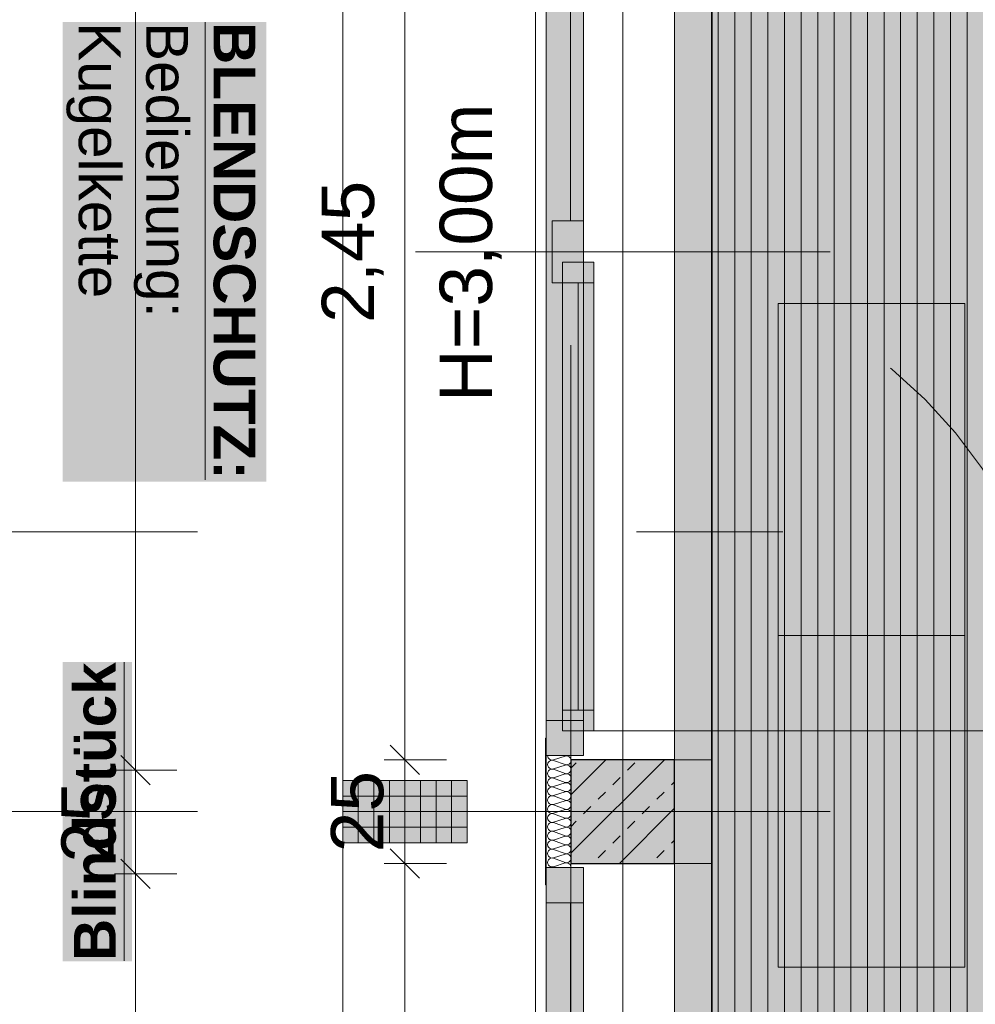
# Model space of a CAD drawing. Header units: metres. Extents: x -111 to 152, y -132 to 99.
# Tile 39 of 256: x -40.6 to -38.3, y -13.96 to -11.59. Entities that reach past the tile are written whole.
import ezdxf

# ---------------------------------------------------------------- set-up
doc = ezdxf.new("R2010")
doc.units = ezdxf.units.M
doc.header["$PDMODE"] = 1
doc.header["$PDSIZE"] = -2
for name, pattern in [('Achsen 01', [5.291531, 3.175, -1.058062, 0.352704, -0.705764]), ('gestrichelt - 01', [2, 1, -1]), ('ISO-07 Punktiert', [0.889, 0.127, -0.762]), ('Raster 01', [2, 1, -1]), ('VW-01 Strichlinie kurz', [2, 1, -1])]:
    doc.linetypes.add(name, pattern=pattern)
doc.layers.get('0').update_dxf_attribs({"lineweight": 25})
for name, color, linetype, lineweight, true_color in [('013_Beton und Stahlbetonarbeiten-000 Sichtbeton-333 Außenstütze', 5, 'Continuous', 5, 0x0000ff), ('013_Beton und Stahlbetonarbeiten-000 Sichtbeton-334 Außenwandöf', 5, 'Continuous', 5, 0x0000ff), ('014_Fassadenarbeiten-000 Aufsicht Betonfertigteile', 7, 'Continuous', 9, 0xc0c0c0), ('031_Metallbauarbeiten-350 Lamellendecke DS', 7, 'Continuous', 35, 0x666666), ('032_Metallarbeiten-Fenster', 7, 'Continuous', 13, 0x444444), ('AV1-Achsen', 1, 'Achsen 01', 18, 0xff0000), ('AV1-Einrichtung', 7, 'Continuous', 9, 0xa6a6a6), ('AV1-Raster', 7, 'Raster 01', 9, 0xa6a6a6)]:
    doc.layers.add(name, color=color, linetype=linetype, lineweight=lineweight, true_color=true_color)
for name, color, linetype, lineweight in [('013_Beton und Stahlbetonarbeiten-000 Unterzüge', 7, 'ISO-07 Punktiert', 13), ('013_Beton und Stahlbetonarbeiten-330 Außenstützen', 7, 'Continuous', 25), ('014_Fassadenarbeiten-330 Betonfertigteile vertikal', 7, 'Continuous', 9), ('030_Sonnenschutzarbeiten-BLENDSCHUTZ', 7, 'Continuous', 5), ('030_Sonnenschutzarbeiten-BLENDSCHUTZ  Beschriftung', 7, 'Continuous', 5), ('039_Trockenbauarbeiten-alllg.', 7, 'Continuous', 9), ('_1.35m (3D)', 7, 'Continuous', 9), ('_EG (2D)', 7, 'Continuous', 9), ('_EG - DS (2D)', 7, 'Continuous', 9), ('_GRU (2D)', 7, 'Continuous', 9), ('AV1-Schnitt Achsen', 7, 'Achsen 01', 18), ('Bemaßung-Bemaßung', 7, 'Continuous', 9), ('Keine', 7, 'Continuous', 9)]:
    doc.layers.add(name, color=color, linetype=linetype, lineweight=lineweight)
doc.layers.get('0').freeze()
doc.styles.add('Arial', font='arial.ttf')
doc.styles.add('Arial (bold)', font='arialbd.ttf')
doc.dimstyles.new('COE 50', dxfattribs={"dimtxt": 126.090495, "dimasz": 0.001414, "dimexe": 0.001, "dimexo": 0.01, "dimgap": 0.001, "dimtad": 1, "dimdec": 3, "dimtxsty": 'Arial', "dimblk": 'VW_SLASH-3', "dimblk1": 'VW_SLASH-3', "dimblk2": 'VW_SLASH-3', "dimcen": 0, "dimadec": 3, "dimazin": 0, "dimtfac": 0.8, "dimtdec": 3, "dimtix": 1, "dimtmove": 0, "dimatfit": 0, "dimldrblk": 'VW_SLASH-2', "dimfxl": 0.002, "dimfxlon": 1, "dimfrac": 2, "dimtolj": 1, "dimarcsym": 0})

# ---------------------------------------------------------------- blocks, each defined once
blk = doc.blocks.new('Group-2')
at = {"layer": 'AV1-Raster'}
for p, q in [((1.35, -12.15), (-40.5, -12.15)), ((1.35, -13.5), (-40.5, -13.5))]:
    blk.add_line(p, q, dxfattribs=at)
blk = doc.blocks.new('1.35m (3D)')
at = {"layer": 'AV1-Raster', "color": 7}
blk.add_blockref('Group-2', (0, 0), dxfattribs=at)
blk = doc.blocks.new('Blendschutz Beschriftung')
at = {"layer": '030_Sonnenschutzarbeiten-BLENDSCHUTZ  Beschriftung', "color": 254, "linetype": 'Continuous', "transparency": 33554559}
blk.add_solid([(-0.554, -0.1644), (0.554, -0.1644), (-0.554, 0.3267), (0.554, 0.3267)], dxfattribs=at)
at = {"layer": '030_Sonnenschutzarbeiten-BLENDSCHUTZ  Beschriftung', "insert": (-0.554, 0.3002), "char_height": 0.100872, "attachment_point": 1, "line_spacing_factor": 0.967016, "style": 'Arial (bold)'}
blk.add_mtext('{\\LBLENDSCHUTZ:}{\\fArial|b0|i0|c0|p0;\\l\\PBedienung: \\PKugelkette }', dxfattribs=at)
blk = doc.blocks.new('VW_SLASH-3')
at = {"color": 0, "linetype": 'ByBlock', "lineweight": -2, "transparency": 16777216}
blk.add_line((0, 0), (-1, 0), dxfattribs=at)
at = {"color": 0, "linetype": 'Continuous', "lineweight": 15, "transparency": 16777216, "flags": 128}
blk.add_lwpolyline([(0.5, 0.5), (-0.5, -0.5)], dxfattribs=at)
blk = doc.blocks.new('*D18')
at = {"layer": '030_Sonnenschutzarbeiten-BLENDSCHUTZ', "color": 0, "lineweight": -2}
for p, q in [((-39.575, -10.925), (-39.725, -10.925)), ((-39.675, -13.3043), (-39.675, -10.9957)), ((-39.575, -13.375), (-39.725, -13.375))]:
    blk.add_line(p, q, dxfattribs=at)
at = {"layer": 'Defpoints', "color": 0}
for p in [(-39.675, -10.925), (-38.935, -10.925), (-38.935, -13.375)]:
    blk.add_point(p, dxfattribs=at)
at = {"layer": '030_Sonnenschutzarbeiten-BLENDSCHUTZ', "color": 0, "lineweight": -2, "xscale": 0.070693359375, "yscale": 0.070693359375, "zscale": 0.070693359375}
for p, rotation in [((-39.675, -10.925), 90), ((-39.675, -13.375), 270)]:
    blk.add_blockref('VW_SLASH-3', p, dxfattribs=dict(at, rotation=rotation))
at = {"layer": '030_Sonnenschutzarbeiten-BLENDSCHUTZ', "color": 0, "lineweight": 13, "insert": (-39.8008, -12.15), "char_height": 0.12609, "attachment_point": 5, "rotation": 90, "style": 'Arial'}
blk.add_mtext('\\A1;2,45', dxfattribs=at)
blk = doc.blocks.new('VW_SLASH-2')
at = {"color": 0, "linetype": 'ByBlock', "lineweight": -2, "transparency": 16777216}
blk.add_line((0, 0), (-1, 0), dxfattribs=at)
at = {"color": 0, "linetype": 'Continuous', "lineweight": 15, "transparency": 16777216, "flags": 128}
blk.add_lwpolyline([(0.5, 0.5), (-0.5, -0.5)], dxfattribs=at)
blk = doc.blocks.new('*D21')
at = {"layer": '030_Sonnenschutzarbeiten-BLENDSCHUTZ', "color": 0, "lineweight": -2}
for p, q in [((-39.575, -13.625), (-39.725, -13.625)), ((-39.675, -16.0043), (-39.675, -13.6957)), ((-39.575, -16.075), (-39.725, -16.075))]:
    blk.add_line(p, q, dxfattribs=at)
at = {"layer": 'Defpoints', "color": 0}
for p in [(-39.675, -13.625), (-38.935, -13.625), (-38.935, -16.075)]:
    blk.add_point(p, dxfattribs=at)
at = {"layer": '030_Sonnenschutzarbeiten-BLENDSCHUTZ', "color": 0, "lineweight": -2, "xscale": 0.070693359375, "yscale": 0.070693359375, "zscale": 0.070693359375}
for p, rotation in [((-39.675, -13.625), 90), ((-39.675, -16.075), 270)]:
    blk.add_blockref('VW_SLASH-3', p, dxfattribs=dict(at, rotation=rotation))
at = {"layer": '030_Sonnenschutzarbeiten-BLENDSCHUTZ', "color": 0, "lineweight": 13, "insert": (-39.8008, -14.85), "char_height": 0.12609, "attachment_point": 5, "rotation": 90, "style": 'Arial'}
blk.add_mtext('\\A1;2,45', dxfattribs=at)
blk = doc.blocks.new('*D67')
at = {"layer": '030_Sonnenschutzarbeiten-BLENDSCHUTZ', "color": 0, "lineweight": -2}
for p, q in [((-39.675, -13.3043), (-39.675, -13.2336)), ((-39.575, -13.375), (-39.725, -13.375)), ((-39.675, -13.625), (-39.675, -13.375)), ((-39.575, -13.625), (-39.725, -13.625)), ((-39.675, -13.6957), (-39.675, -13.7664))]:
    blk.add_line(p, q, dxfattribs=at)
at = {"layer": 'Defpoints', "color": 0}
for p in [(-39.675, -13.375), (-38.935, -13.375), (-38.935, -13.625)]:
    blk.add_point(p, dxfattribs=at)
at = {"layer": '030_Sonnenschutzarbeiten-BLENDSCHUTZ', "color": 0, "lineweight": -2, "xscale": 0.070693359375, "yscale": 0.070693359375, "zscale": 0.070693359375}
for p, rotation in [((-39.675, -13.375), 270), ((-39.675, -13.625), 90)]:
    blk.add_blockref('VW_SLASH-3', p, dxfattribs=dict(at, rotation=rotation))
at = {"layer": '030_Sonnenschutzarbeiten-BLENDSCHUTZ', "color": 0, "lineweight": 13, "insert": (-39.7894, -13.5), "char_height": 0.12609, "attachment_point": 5, "rotation": 90, "style": 'Arial'}
blk.add_mtext('\\A1;25', dxfattribs=at)
blk = doc.blocks.new('*D504')
at = {"layer": 'Bemaßung-Bemaßung', "color": 0, "lineweight": -2}
for p, q in [((-42.225, -8.1), (-42.375, -8.1)), ((-42.325, -13.4293), (-42.325, -8.1707)), ((-42.225, -13.5), (-42.375, -13.5))]:
    blk.add_line(p, q, dxfattribs=at)
at = {"layer": 'Defpoints', "color": 0}
for p in [(-42.325, -8.1), (-39.15, -8.1), (-39.15, -13.5)]:
    blk.add_point(p, dxfattribs=at)
at = {"layer": 'Bemaßung-Bemaßung', "color": 0, "lineweight": -2, "xscale": 0.070693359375, "yscale": 0.070693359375, "zscale": 0.070693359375}
for p, rotation in [((-42.325, -8.1), 90), ((-42.325, -13.5), 270)]:
    blk.add_blockref('VW_SLASH-3', p, dxfattribs=dict(at, rotation=rotation))
at = {"layer": 'Bemaßung-Bemaßung', "color": 0, "insert": (-42.4356, -10.8), "char_height": 0.10087, "attachment_point": 5, "rotation": 90, "style": 'Arial'}
blk.add_mtext('\\A1;5,40', dxfattribs=at)
blk = doc.blocks.new('*D505')
at = {"layer": 'Bemaßung-Bemaßung', "color": 0, "lineweight": -2}
for p, q in [((-42.225, -13.5), (-42.375, -13.5)), ((-42.325, -16.1293), (-42.325, -13.5707)), ((-42.225, -16.2), (-42.375, -16.2))]:
    blk.add_line(p, q, dxfattribs=at)
at = {"layer": 'Defpoints', "color": 0}
for p in [(-42.325, -13.5), (-39.15, -13.5), (-39.15, -16.2)]:
    blk.add_point(p, dxfattribs=at)
at = {"layer": 'Bemaßung-Bemaßung', "color": 0, "lineweight": -2, "xscale": 0.070693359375, "yscale": 0.070693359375, "zscale": 0.070693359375}
for p, rotation in [((-42.325, -13.5), 90), ((-42.325, -16.2), 270)]:
    blk.add_blockref('VW_SLASH-3', p, dxfattribs=dict(at, rotation=rotation))
at = {"layer": 'Bemaßung-Bemaßung', "color": 0, "insert": (-42.4356, -14.85), "char_height": 0.10087, "attachment_point": 5, "rotation": 90, "style": 'Arial'}
blk.add_mtext('\\A1;2,70', dxfattribs=at)
blk = doc.blocks.new('*D515')
at = {"layer": 'Bemaßung-Bemaßung', "color": 0, "lineweight": -2}
for p, q in [((-41.225, -13.575), (-41.375, -13.575)), ((-41.325, -13.6457), (-41.325, -16.0543)), ((-41.225, -16.125), (-41.375, -16.125))]:
    blk.add_line(p, q, dxfattribs=at)
at = {"layer": 'Defpoints', "color": 0}
for p in [(-39.825, -13.575), (-41.325, -16.125), (-39.825, -16.125)]:
    blk.add_point(p, dxfattribs=at)
at = {"layer": 'Bemaßung-Bemaßung', "color": 0, "lineweight": -2, "xscale": 0.070693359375, "yscale": 0.070693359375, "zscale": 0.070693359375}
for p, rotation in [((-41.325, -13.575), 89.99999999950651), ((-41.325, -16.125), 269.9999999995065)]:
    blk.add_blockref('VW_SLASH-3', p, dxfattribs=dict(at, rotation=rotation))
at = {"layer": 'Bemaßung-Bemaßung', "color": 0, "insert": (-41.4508, -14.85), "char_height": 0.12609, "attachment_point": 5, "rotation": 90, "style": 'Arial'}
blk.add_mtext('\\A1;2,55', dxfattribs=at)
blk = doc.blocks.new('*D516')
at = {"layer": 'Bemaßung-Bemaßung', "color": 0, "lineweight": -2}
for p, q in [((-41.325, -13.3543), (-41.325, -13.2836)), ((-41.225, -13.425), (-41.375, -13.425)), ((-41.325, -13.425), (-41.325, -13.575)), ((-41.225, -13.575), (-41.375, -13.575)), ((-41.325, -13.6457), (-41.325, -13.7164))]:
    blk.add_line(p, q, dxfattribs=at)
at = {"layer": 'Defpoints', "color": 0}
for p in [(-39.825, -13.425), (-41.325, -13.575), (-39.825, -13.575)]:
    blk.add_point(p, dxfattribs=at)
at = {"layer": 'Bemaßung-Bemaßung', "color": 0, "lineweight": -2, "xscale": 0.070693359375, "yscale": 0.070693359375, "zscale": 0.070693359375}
for p, rotation in [((-41.325, -13.425), 269.999999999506), ((-41.325, -13.575), 89.99999999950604)]:
    blk.add_blockref('VW_SLASH-3', p, dxfattribs=dict(at, rotation=rotation))
at = {"layer": 'Bemaßung-Bemaßung', "color": 0, "insert": (-41.5144, -13.5), "char_height": 0.12609, "attachment_point": 5, "rotation": 90, "style": 'Arial'}
blk.add_mtext('\\A1;15', dxfattribs=at)
blk = doc.blocks.new('*D517')
at = {"layer": 'Bemaßung-Bemaßung', "color": 0, "lineweight": -2}
for p, q in [((-41.225, -10.875), (-41.375, -10.875)), ((-41.325, -10.9457), (-41.325, -13.3543)), ((-41.225, -13.425), (-41.375, -13.425))]:
    blk.add_line(p, q, dxfattribs=at)
at = {"layer": 'Defpoints', "color": 0}
for p in [(-39.825, -10.875), (-41.325, -13.425), (-39.825, -13.425)]:
    blk.add_point(p, dxfattribs=at)
at = {"layer": 'Bemaßung-Bemaßung', "color": 0, "lineweight": -2, "xscale": 0.070693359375, "yscale": 0.070693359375, "zscale": 0.070693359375}
for p, rotation in [((-41.325, -10.875), 89.99999999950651), ((-41.325, -13.425), 269.9999999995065)]:
    blk.add_blockref('VW_SLASH-3', p, dxfattribs=dict(at, rotation=rotation))
at = {"layer": 'Bemaßung-Bemaßung', "color": 0, "insert": (-41.4508, -12.15), "char_height": 0.12609, "attachment_point": 5, "rotation": 90, "style": 'Arial'}
blk.add_mtext('\\A1;2,55', dxfattribs=at)
blk = doc.blocks.new('*D538')
at = {"layer": 'Bemaßung-Bemaßung', "color": 0, "lineweight": -2}
for p, q in [((-40.225, -8.7), (-40.375, -8.7)), ((-40.325, -13.3293), (-40.325, -8.7707)), ((-40.225, -13.4), (-40.375, -13.4))]:
    blk.add_line(p, q, dxfattribs=at)
at = {"layer": 'Defpoints', "color": 0}
for p in [(-40.325, -8.7), (-28.8263, -8.7), (-28.65, -13.4)]:
    blk.add_point(p, dxfattribs=at)
at = {"layer": 'Bemaßung-Bemaßung', "color": 0, "lineweight": -2, "xscale": 0.070693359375, "yscale": 0.070693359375, "zscale": 0.070693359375}
for p, rotation in [((-40.325, -8.7), 90), ((-40.325, -13.4), 270)]:
    blk.add_blockref('VW_SLASH-3', p, dxfattribs=dict(at, rotation=rotation))
at = {"layer": 'Bemaßung-Bemaßung', "color": 0, "insert": (-40.4508, -11.05), "char_height": 0.12609, "attachment_point": 5, "rotation": 90, "style": 'Arial'}
blk.add_mtext('\\A1;4,70', dxfattribs=at)
blk = doc.blocks.new('*D539')
at = {"layer": 'Bemaßung-Bemaßung', "color": 0, "lineweight": -2}
for p, q in [((-40.325, -13.3293), (-40.325, -13.2586)), ((-40.225, -13.4), (-40.375, -13.4)), ((-40.325, -13.65), (-40.325, -13.4)), ((-40.225, -13.65), (-40.375, -13.65)), ((-40.325, -13.7207), (-40.325, -13.7914))]:
    blk.add_line(p, q, dxfattribs=at)
at = {"layer": 'Defpoints', "color": 0}
for p in [(-40.325, -13.4), (-28.65, -13.4), (-28.5, -13.65)]:
    blk.add_point(p, dxfattribs=at)
at = {"layer": 'Bemaßung-Bemaßung', "color": 0, "lineweight": -2, "xscale": 0.070693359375, "yscale": 0.070693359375, "zscale": 0.070693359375}
for p, rotation in [((-40.325, -13.4), 270), ((-40.325, -13.65), 90)]:
    blk.add_blockref('VW_SLASH-3', p, dxfattribs=dict(at, rotation=rotation))
at = {"layer": 'Bemaßung-Bemaßung', "color": 0, "insert": (-40.4394, -13.525), "char_height": 0.12609, "attachment_point": 5, "rotation": 90, "style": 'Arial'}
blk.add_mtext('\\A1;25', dxfattribs=at)
blk = doc.blocks.new('*D540')
at = {"layer": 'Bemaßung-Bemaßung', "color": 0, "lineweight": -2}
for p, q in [((-40.225, -13.65), (-40.375, -13.65)), ((-40.325, -16.2793), (-40.325, -13.7207)), ((-40.225, -16.35), (-40.375, -16.35))]:
    blk.add_line(p, q, dxfattribs=at)
at = {"layer": 'Defpoints', "color": 0}
for p in [(-40.325, -13.65), (-28.5, -13.65), (-28.5, -16.35)]:
    blk.add_point(p, dxfattribs=at)
at = {"layer": 'Bemaßung-Bemaßung', "color": 0, "lineweight": -2, "xscale": 0.070693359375, "yscale": 0.070693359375, "zscale": 0.070693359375}
for p, rotation in [((-40.325, -13.65), 90), ((-40.325, -16.35), 270)]:
    blk.add_blockref('VW_SLASH-3', p, dxfattribs=dict(at, rotation=rotation))
at = {"layer": 'Bemaßung-Bemaßung', "color": 0, "insert": (-40.4508, -15), "char_height": 0.12609, "attachment_point": 5, "rotation": 90, "style": 'Arial'}
blk.add_mtext('\\A1;2,70', dxfattribs=at)
blk = doc.blocks.new('*D575')
at = {"layer": 'Bemaßung-Bemaßung', "color": 0, "lineweight": -2}
for p, q in [((-40.725, -13.625), (-40.875, -13.625)), ((-40.825, -13.6957), (-40.825, -16.0043)), ((-40.725, -16.075), (-40.875, -16.075))]:
    blk.add_line(p, q, dxfattribs=at)
at = {"layer": 'Defpoints', "color": 0}
for p in [(-39.025, -13.625), (-40.825, -16.075), (-39.025, -16.075)]:
    blk.add_point(p, dxfattribs=at)
at = {"layer": 'Bemaßung-Bemaßung', "color": 0, "lineweight": -2, "xscale": 0.070693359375, "yscale": 0.070693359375, "zscale": 0.070693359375}
for p, rotation in [((-40.825, -13.625), 90), ((-40.825, -16.075), 270)]:
    blk.add_blockref('VW_SLASH-3', p, dxfattribs=dict(at, rotation=rotation))
at = {"layer": 'Bemaßung-Bemaßung', "color": 0, "insert": (-40.9508, -14.85), "char_height": 0.12609, "attachment_point": 5, "rotation": 90, "style": 'Arial'}
blk.add_mtext('\\A1;2,45', dxfattribs=at)
blk = doc.blocks.new('*D576')
at = {"layer": 'Bemaßung-Bemaßung', "color": 0, "lineweight": -2}
for p, q in [((-40.825, -13.3043), (-40.825, -13.2336)), ((-40.725, -13.375), (-40.875, -13.375)), ((-40.825, -13.375), (-40.825, -13.625)), ((-40.725, -13.625), (-40.875, -13.625)), ((-40.825, -13.6957), (-40.825, -13.7664))]:
    blk.add_line(p, q, dxfattribs=at)
at = {"layer": 'Defpoints', "color": 0}
for p in [(-39.025, -13.375), (-40.825, -13.625), (-39.025, -13.625)]:
    blk.add_point(p, dxfattribs=at)
at = {"layer": 'Bemaßung-Bemaßung', "color": 0, "lineweight": -2, "xscale": 0.070693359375, "yscale": 0.070693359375, "zscale": 0.070693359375}
for p, rotation in [((-40.825, -13.375), 270), ((-40.825, -13.625), 90)]:
    blk.add_blockref('VW_SLASH-3', p, dxfattribs=dict(at, rotation=rotation))
at = {"layer": 'Bemaßung-Bemaßung', "color": 0, "insert": (-40.9394, -13.5), "char_height": 0.12609, "attachment_point": 5, "rotation": 90, "style": 'Arial'}
blk.add_mtext('\\A1;25', dxfattribs=at)
blk = doc.blocks.new('*D577')
at = {"layer": 'Bemaßung-Bemaßung', "color": 0, "lineweight": -2}
for p, q in [((-40.725, -10.925), (-40.875, -10.925)), ((-40.825, -10.9957), (-40.825, -13.3043)), ((-40.725, -13.375), (-40.875, -13.375))]:
    blk.add_line(p, q, dxfattribs=at)
at = {"layer": 'Defpoints', "color": 0}
for p in [(-39.025, -10.925), (-40.825, -13.375), (-39.025, -13.375)]:
    blk.add_point(p, dxfattribs=at)
at = {"layer": 'Bemaßung-Bemaßung', "color": 0, "lineweight": -2, "xscale": 0.070693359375, "yscale": 0.070693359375, "zscale": 0.070693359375}
for p, rotation in [((-40.825, -10.925), 90), ((-40.825, -13.375), 270)]:
    blk.add_blockref('VW_SLASH-3', p, dxfattribs=dict(at, rotation=rotation))
at = {"layer": 'Bemaßung-Bemaßung', "color": 0, "insert": (-40.9508, -12.15), "char_height": 0.12609, "attachment_point": 5, "rotation": 90, "style": 'Arial'}
blk.add_mtext('\\A1;2,45', dxfattribs=at)
blk = doc.blocks.new('Group-512')
at = {"layer": '032_Metallarbeiten-Fenster', "linetype": 'Continuous', "lineweight": 0}
for points in [[(-39.335, -10.935), (-39.335, -11.02), (-39.245, -11.02), (-39.245, -10.935)], [(-39.245, -13.28), (-39.335, -13.28), (-39.335, -11.02), (-39.245, -11.02)], [(-39.32, -12.225), (-39.32, -12.075), (-39.245, -12.075), (-39.245, -12.225)], [(-39.295, -12.225), (-39.295, -12.175), (-39.22, -12.175), (-39.22, -12.225)], [(-39.295, -13.255), (-39.295, -12.225), (-39.22, -12.225), (-39.22, -13.255)], [(-39.295, -13.305), (-39.295, -13.255), (-39.22, -13.255), (-39.22, -13.305)], [(-39.335, -13.365), (-39.335, -13.28), (-39.245, -13.28), (-39.245, -13.365)]]:
    blk.add_hatch(color=7, dxfattribs=at).paths.add_polyline_path(points)
at = {"layer": '032_Metallarbeiten-Fenster', "color": 7, "lineweight": 18}
for p, q in [((-39.2762, -11.02), (-39.2762, -12.075)), ((-39.2575, -13.255), (-39.2575, -12.225))]:
    blk.add_line(p, q, dxfattribs=at)
at = {"layer": '032_Metallarbeiten-Fenster', "color": 7, "linetype": 'gestrichelt - 01', "lineweight": 18, "transparency": 33554687}
blk.add_line((-39.22, -13.305), (-38.09, -13.305), dxfattribs=at)
at = {"layer": '032_Metallarbeiten-Fenster', "color": 7, "lineweight": 18, "flags": 128}
for points in [[(-39.335, -10.935), (-39.335, -11.02), (-39.245, -11.02), (-39.245, -10.935)], [(-39.245, -13.28), (-39.335, -13.28), (-39.335, -11.02), (-39.245, -11.02)], [(-39.32, -12.225), (-39.32, -12.075), (-39.245, -12.075), (-39.245, -12.225)], [(-39.295, -12.225), (-39.295, -12.175), (-39.22, -12.175), (-39.22, -12.225)], [(-39.295, -13.255), (-39.295, -12.225), (-39.22, -12.225), (-39.22, -13.255)], [(-39.295, -13.305), (-39.295, -13.255), (-39.22, -13.255), (-39.22, -13.305)], [(-39.335, -13.365), (-39.335, -13.28), (-39.245, -13.28), (-39.245, -13.365)]]:
    blk.add_lwpolyline(points, close=True, dxfattribs=at)
at = {"layer": '032_Metallarbeiten-Fenster', "color": 7, "linetype": 'gestrichelt - 01', "lineweight": 18, "transparency": 33554687}
blk.add_arc((-39.22, -13.305), 1.13, 0.0004, 90, dxfattribs=at)
blk = doc.blocks.new('Group-513')
at = {"layer": '032_Metallarbeiten-Fenster', "linetype": 'Continuous', "lineweight": 0}
for points in [[(-39.335, -13.635), (-39.335, -13.72), (-39.245, -13.72), (-39.245, -13.635)], [(-39.245, -15.98), (-39.335, -15.98), (-39.335, -13.72), (-39.245, -13.72)], [(-39.32, -14.925), (-39.32, -14.775), (-39.245, -14.775), (-39.245, -14.925)], [(-39.295, -14.925), (-39.295, -14.875), (-39.22, -14.875), (-39.22, -14.925)], [(-39.295, -15.955), (-39.295, -14.925), (-39.22, -14.925), (-39.22, -15.955)], [(-39.295, -16.005), (-39.295, -15.955), (-39.22, -15.955), (-39.22, -16.005)], [(-39.335, -16.065), (-39.335, -15.98), (-39.245, -15.98), (-39.245, -16.065)]]:
    blk.add_hatch(color=7, dxfattribs=at).paths.add_polyline_path(points)
at = {"layer": '032_Metallarbeiten-Fenster', "color": 7, "lineweight": 18}
for p, q in [((-39.2762, -13.72), (-39.2762, -14.775)), ((-39.2575, -15.955), (-39.2575, -14.925))]:
    blk.add_line(p, q, dxfattribs=at)
at = {"layer": '032_Metallarbeiten-Fenster', "color": 7, "linetype": 'gestrichelt - 01', "lineweight": 18, "transparency": 33554687}
blk.add_line((-39.22, -16.005), (-38.09, -16.005), dxfattribs=at)
at = {"layer": '032_Metallarbeiten-Fenster', "color": 7, "lineweight": 18, "flags": 128}
for points in [[(-39.335, -13.635), (-39.335, -13.72), (-39.245, -13.72), (-39.245, -13.635)], [(-39.245, -15.98), (-39.335, -15.98), (-39.335, -13.72), (-39.245, -13.72)], [(-39.32, -14.925), (-39.32, -14.775), (-39.245, -14.775), (-39.245, -14.925)], [(-39.295, -14.925), (-39.295, -14.875), (-39.22, -14.875), (-39.22, -14.925)], [(-39.295, -15.955), (-39.295, -14.925), (-39.22, -14.925), (-39.22, -15.955)], [(-39.295, -16.005), (-39.295, -15.955), (-39.22, -15.955), (-39.22, -16.005)], [(-39.335, -16.065), (-39.335, -15.98), (-39.245, -15.98), (-39.245, -16.065)]]:
    blk.add_lwpolyline(points, close=True, dxfattribs=at)
at = {"layer": '032_Metallarbeiten-Fenster', "color": 7, "linetype": 'gestrichelt - 01', "lineweight": 18, "transparency": 33554687}
blk.add_arc((-39.22, -16.005), 1.13, 0.0004, 90, dxfattribs=at)
blk = doc.blocks.new('Group-535')
at = {"layer": '032_Metallarbeiten-Fenster', "color": 7, "linetype": 'Continuous', "lineweight": 9, "transparency": 33554687, "flags": 128}
for points in [[(15.3239, -23.284, 0.513088), (15.3342, -23.27), (15.3252, -23.242, -1.372995), (15.3456, -23.242), (15.3353, -23.27, 1.372583), (15.3557, -23.27), (15.3467, -23.242, -1.372995), (15.3671, -23.242), (15.3567, -23.27, 1.372583), (15.3771, -23.27)], [(15.3353, -23.27, 1.372583), (15.3557, -23.27), (15.3467, -23.242, -1.372995), (15.3671, -23.242), (15.3567, -23.27, 1.372583), (15.3771, -23.27), (15.3681, -23.242, -1.372995), (15.3885, -23.242), (15.3782, -23.27, 1.372583), (15.3986, -23.27), (15.3896, -23.242, -1.372995), (15.41, -23.242), (15.3996, -23.27, 1.372583), (15.42, -23.27), (15.411, -23.242, -1.372995), (15.4314, -23.242), (15.4211, -23.27, 1.372583), (15.4415, -23.27), (15.4325, -23.242, -1.372995), (15.4529, -23.242), (15.4425, -23.27, 1.372583), (15.4629, -23.27), (15.4539, -23.242, -1.372995), (15.4743, -23.242), (15.464, -23.27, 1.372583), (15.4844, -23.27), (15.4754, -23.242, -1.372995), (15.4958, -23.242), (15.4854, -23.27, 1.372583), (15.5058, -23.27), (15.4968, -23.242, -1.372995), (15.5172, -23.242), (15.5069, -23.27, 1.372583), (15.5273, -23.27), (15.5183, -23.242, -1.372995), (15.5387, -23.242), (15.5283, -23.27, 1.372583), (15.5487, -23.27), (15.5397, -23.242, -1.372995), (15.5601, -23.242), (15.5498, -23.27, 1.372583), (15.5702, -23.27), (15.5612, -23.242, -1.372995), (15.5816, -23.242)], [(15.5283, -23.27, 0.324435), (15.5322, -23.282, 0.324435), (15.5448, -23.282, 0.324435), (15.5487, -23.27), (15.5397, -23.242, -0.324488), (15.5436, -23.23, -0.324488), (15.5562, -23.23, -0.324488), (15.5601, -23.242), (15.5498, -23.27, 0.324435), (15.5537, -23.282, 0.324435), (15.5663, -23.282, 0.324435), (15.5702, -23.27), (15.5612, -23.242, -0.324488), (15.5651, -23.23, -0.324488), (15.5777, -23.23, -0.324488), (15.5816, -23.242), (15.5712, -23.27, 0.324435), (15.5751, -23.282, 0.324435), (15.5877, -23.282, 0.324435), (15.5916, -23.27), (15.5826, -23.242, -0.540253), (15.5939, -23.228)], [(15.5939, -23.2791, -0.225321), (15.5927, -23.27), (15.5939, -23.2667)]]:
    blk.add_lwpolyline(points, format="xyb", dxfattribs=at)
blk = doc.blocks.new('Group-539')
at = {"layer": '032_Metallarbeiten-Fenster', "color": 7, "transparency": 33554687}
blk.add_blockref('Group-535', (0, 0), dxfattribs=at)
blk = doc.blocks.new('Parametric Object-71')
at = {"layer": '032_Metallarbeiten-Fenster', "color": 7, "transparency": 33554687}
blk.add_blockref('Group-539', (0, 0), dxfattribs=at)
at = {"layer": '032_Metallarbeiten-Fenster', "color": 0, "flags": 1}
for tag in ['IFC_UUID', 'instanceID', 'prm0_name', 'prm0_type', 'prm0_value', 'prm1_name', 'prm1_type', 'prm1_value', 'prm2_name', 'prm2_type', 'prm2_value', 'prm3_name', 'prm3_type', 'prm3_value', 'prm4_name', 'prm4_type', 'prm4_value', 'prm5_name', 'prm5_type', 'prm5_value', 'prm6_name', 'prm6_type', 'prm6_value']:
    blk.add_attdef(tag, (-39.3335, -13.6351), '', height=0.00018, dxfattribs=at)
blk = doc.blocks.new('Group-716')
at = {"layer": 'AV1-Achsen'}
blk.add_line((-39.15, -26.5), (-39.15, 4.9), dxfattribs=at)
blk = doc.blocks.new('Group-720')
at = {"layer": 'AV1-Achsen'}
blk.add_line((-43.35, -13.5), (4.2, -13.5), dxfattribs=at)
blk = doc.blocks.new('Group-725')
at = {"layer": 'AV1-Schnitt Achsen'}
blk.add_line((-43.35, -12.825), (4.2, -12.825), dxfattribs=at)
blk = doc.blocks.new('GRU (2D)')
at = {"layer": 'AV1-Achsen', "color": 7}
for name in ['Group-716', 'Group-720']:
    blk.add_blockref(name, (0, 0), dxfattribs=at)
at = {"layer": 'AV1-Schnitt Achsen', "color": 7}
blk.add_blockref('Group-725', (0, 0), dxfattribs=at)
blk = doc.blocks.new('EG - DS (2D)')
at = {"layer": '030_Sonnenschutzarbeiten-BLENDSCHUTZ', "linetype": 'Continuous', "lineweight": 0, "transparency": 33554610}
for color, points in [(161, [(-39.025, -13.375), (-38.935, -13.375), (-38.935, -10.925), (-39.025, -10.925)]), (30, [(-39.025, -13.625), (-39.025, -13.375), (-38.935, -13.375), (-38.935, -13.625)]), (161, [(-39.025, -13.625), (-38.935, -13.625), (-38.935, -16.075), (-39.025, -16.075)])]:
    blk.add_hatch(color=color, dxfattribs=at).paths.add_polyline_path(points)
at = {"layer": '031_Metallbauarbeiten-350 Lamellendecke DS', "linetype": 'Continuous', "lineweight": 0, "transparency": 33554508}
h = blk.add_hatch(color=254, dxfattribs=at)
h.paths.add_polyline_path([(-38.935, -5.525), (-38.935, -16.075), (-39.025, -16.075), (-39.025, -21.385), (-23.075, -21.385), (-23.075, -13.625), (-25.575, -13.625), (-25.575, -13.65), (-31.125, -13.65), (-31.125, -5.525)])
h.paths.add_polyline_path([(-28.2, -16.35), (-28.5, -16.35), (-28.5, -16.05), (-28.2, -16.05)])
h.paths.add_polyline_path([(-33.9, -13.65), (-33.9, -13.35), (-33.6, -13.35), (-33.6, -13.65)])
h.paths.add_polyline_path([(-33.6, -8.25), (-33.9, -8.25), (-33.9, -7.95), (-33.6, -7.95)])
h.paths.add_polyline_path([(-33.6, -16.35), (-33.9, -16.35), (-33.9, -16.05), (-33.6, -16.05)])
at = {"layer": '031_Metallbauarbeiten-350 Lamellendecke DS', "linetype": 'Continuous', "lineweight": 9, "transparency": 33554508}
h = blk.add_hatch(dxfattribs=at)
h.set_pattern_fill('Lamellendecke', color=252, style=0, pattern_type=2)
h.set_pattern_definition([(90, (0, 0), (0.04, 0), [])])
h.paths.add_polyline_path([(-38.935, -5.525), (-38.935, -16.075), (-39.025, -16.075), (-39.025, -21.385), (-23.075, -21.385), (-23.075, -13.625), (-25.575, -13.625), (-25.575, -13.65), (-31.125, -13.65), (-31.125, -5.525)])
h.paths.add_polyline_path([(-28.2, -16.35), (-28.5, -16.35), (-28.5, -16.05), (-28.2, -16.05)])
h.paths.add_polyline_path([(-33.9, -13.65), (-33.9, -13.35), (-33.6, -13.35), (-33.6, -13.65)])
h.paths.add_polyline_path([(-33.6, -8.25), (-33.9, -8.25), (-33.9, -7.95), (-33.6, -7.95)])
h.paths.add_polyline_path([(-33.6, -16.35), (-33.9, -16.35), (-33.9, -16.05), (-33.6, -16.05)])
at = {"layer": '031_Metallbauarbeiten-350 Lamellendecke DS', "linetype": 'Continuous', "lineweight": 0, "transparency": 33554508}
blk.add_hatch(color=40, dxfattribs=at).paths.add_polyline_path([(-38.935, -5.525), (-38.935, -16.075), (-39.025, -16.075), (-39.025, -21.385), (-23.075, -21.385), (-23.075, -13.625), (-31.125, -13.625), (-31.125, -5.525)])
at = {"layer": '030_Sonnenschutzarbeiten-BLENDSCHUTZ', "color": 251, "lineweight": 13, "flags": 128}
for points in [[(-39.025, -13.375), (-38.935, -13.375), (-38.935, -10.925), (-39.025, -10.925)], [(-39.025, -13.625), (-39.025, -13.375), (-38.935, -13.375), (-38.935, -13.625)], [(-39.025, -13.625), (-38.935, -13.625), (-38.935, -16.075), (-39.025, -16.075)]]:
    blk.add_lwpolyline(points, close=True, dxfattribs=at)
at = {"layer": '030_Sonnenschutzarbeiten-BLENDSCHUTZ', "color": 30, "transparency": 33554610}
blk.add_solid([(-40.3335, -13.8611), (-40.3335, -13.1389), (-40.5, -13.8611), (-40.5, -13.1389)], dxfattribs=at)
blk.add_solid([(-40.3335, -13.8611), (-40.3335, -13.1389), (-40.5, -13.8611), (-40.5, -13.1389)], dxfattribs=at)
at = {"layer": '031_Metallbauarbeiten-350 Lamellendecke DS', "flags": 128}
blk.add_lwpolyline([(-38.935, -5.525), (-38.935, -16.075), (-39.025, -16.075), (-39.025, -21.385), (-23.075, -21.385), (-23.075, -13.625), (-25.575, -13.625), (-25.575, -13.65), (-31.125, -13.65), (-31.125, -5.525)], close=True, dxfattribs=at)
at = {"layer": '031_Metallbauarbeiten-350 Lamellendecke DS', "color": 251, "linetype": 'Continuous', "lineweight": 35, "transparency": 33554687, "flags": 128}
blk.add_lwpolyline([(-38.935, -5.525), (-38.935, -16.075), (-39.025, -16.075), (-39.025, -21.385), (-23.075, -21.385), (-23.075, -13.625), (-31.125, -13.625), (-31.125, -5.525)], close=True, dxfattribs=at)
at = {"layer": '030_Sonnenschutzarbeiten-BLENDSCHUTZ  Beschriftung', "color": 7, "rotation": 270}
blk.add_blockref('Blendschutz Beschriftung', (-40.3356, -12.15), dxfattribs=at)
at = {"layer": '030_Sonnenschutzarbeiten-BLENDSCHUTZ', "color": 7, "insert": (-39.5913, -12.5121), "char_height": 0.12609, "attachment_point": 1, "rotation": 90, "line_spacing_factor": 0.969122, "style": 'Arial'}
blk.add_mtext('H=3,00m', dxfattribs=at)
at = {"layer": '030_Sonnenschutzarbeiten-BLENDSCHUTZ', "color": 7, "insert": (-40.4732, -13.5), "char_height": 0.100872, "width": 0.722129, "attachment_point": 2, "rotation": 90, "line_spacing_factor": 0.969122, "style": 'Arial (bold)'}
blk.add_mtext('{\\LB}{\\Llindstück }', dxfattribs=at)
at = {"layer": '030_Sonnenschutzarbeiten-BLENDSCHUTZ', "color": 7, "lineweight": 13}
for base, p1, p2, picture, middle in [((-39.675, -10.925), (-38.935, -13.375), (-38.935, -10.925), '*D18', (-39.8008, -12.15)), ((-39.675, -13.625), (-38.935, -16.075), (-38.935, -13.625), '*D21', (-39.8008, -14.85))]:
    dim = blk.add_linear_dim(base=base, p1=p1, p2=p2, angle=270, text='2,45', dimstyle='COE 50', override={"dimtxt": 0.12609, "dimasz": 0.070693, "dimexe": 0.05, "dimgap": 0.05, "dimpost": '<>', "dimtxsty": 'Arial', "dimtmove": 2, "dimfxl": 0.1}, dxfattribs=at)
    dim.commit()
    dim.dimension.update_dxf_attribs({"geometry": picture, "text_midpoint": middle})
at = {"layer": '030_Sonnenschutzarbeiten-BLENDSCHUTZ', "color": 251, "lineweight": 13}
dim = blk.add_linear_dim(base=(-39.675, -13.375), p1=(-38.935, -13.625), p2=(-38.935, -13.375), angle=270, text='25', dimstyle='COE 50', override={"dimtxt": 0.12609, "dimasz": 0.070693, "dimexe": 0.05, "dimgap": 0.05, "dimpost": '<>', "dimtxsty": 'Arial', "dimtmove": 2, "dimfxl": 0.1}, dxfattribs=at)
dim.commit()
dim.dimension.update_dxf_attribs({"geometry": '*D67', "text_midpoint": (-39.7894, -13.5)})
blk = doc.blocks.new('EG (2D)')
at = {"layer": '013_Beton und Stahlbetonarbeiten-330 Außenstützen', "linetype": 'Continuous', "lineweight": 0, "true_color": 0xc0c0c0}
blk.add_hatch(color=9, dxfattribs=at).paths.add_polyline_path([(-39.025, -13.375), (-39.275, -13.375), (-39.275, -13.625), (-39.025, -13.625)])
at = {"layer": '013_Beton und Stahlbetonarbeiten-330 Außenstützen', "linetype": 'Continuous', "lineweight": 13}
h = blk.add_hatch(dxfattribs=at)
h.set_pattern_fill('Stahlbeton', color=251, style=0, pattern_type=2)
h.set_pattern_definition([(45, (0, 0), (0.07071068, -0.07071068), [0.025, -0.025])])
h.paths.add_polyline_path([(-39.025, -13.375), (-39.275, -13.375), (-39.275, -13.625), (-39.025, -13.625)])
h = blk.add_hatch(dxfattribs=at)
h.set_pattern_fill('Stahlbeton-1', color=251, style=0, pattern_type=2)
h.set_pattern_definition([(-135, (0.03106, -0.03313), (0.07071068, -0.07071068), [])])
h.paths.add_polyline_path([(-39.025, -13.375), (-39.275, -13.375), (-39.275, -13.625), (-39.025, -13.625)])
at = {"layer": '014_Fassadenarbeiten-330 Betonfertigteile vertikal', "linetype": 'Continuous', "lineweight": 0}
blk.add_hatch(color=9, dxfattribs=at).paths.add_polyline_path([(-39.525, -13.575), (-39.525, -13.425), (-39.825, -13.425), (-39.825, -13.575)])
at = {"layer": '014_Fassadenarbeiten-330 Betonfertigteile vertikal', "linetype": 'Continuous', "lineweight": 9}
h = blk.add_hatch(dxfattribs=at)
h.set_pattern_fill('Stahlbetonfertigteil', color=8, style=0, pattern_type=2)
h.set_pattern_definition([(-90, (0, 0), (0.0375, 0), [])])
h.paths.add_polyline_path([(-39.525, -13.575), (-39.525, -13.425), (-39.825, -13.425), (-39.825, -13.575)])
at = {"layer": '014_Fassadenarbeiten-330 Betonfertigteile vertikal', "linetype": 'Continuous', "lineweight": 13}
h = blk.add_hatch(dxfattribs=at)
h.set_pattern_fill('Stahlbetonfertigteil-1', color=8, style=0, pattern_type=2)
h.set_pattern_definition([(0, (0, 0), (2e-18, -0.0375), [])])
h.paths.add_polyline_path([(-39.525, -13.575), (-39.525, -13.425), (-39.825, -13.425), (-39.825, -13.575)])
at = {"layer": '032_Metallarbeiten-Fenster', "linetype": 'Continuous', "lineweight": 0, "transparency": 33554687}
blk.add_hatch(color=181, dxfattribs=at).paths.add_polyline_path([(-39.3363, -13.6769), (-39.3363, -13.3231), (-39.3343, -13.3231), (-39.3343, -13.6769)])
at = {"layer": '013_Beton und Stahlbetonarbeiten-000 Sichtbeton-333 Außenstütze', "color": 30}
blk.add_solid([(-39.025, -13.375), (-39.025, -13.625), (-39.075, -13.425), (-39.075, -13.575)], dxfattribs=at)
at = {"layer": '013_Beton und Stahlbetonarbeiten-000 Sichtbeton-334 Außenwandöf', "color": 30}
for points in [[(-39.275, -13.375), (-39.025, -13.375), (-39.275, -13.425), (-39.075, -13.425)], [(-39.275, -13.575), (-39.075, -13.575), (-39.275, -13.625), (-39.025, -13.625)]]:
    blk.add_solid(points, dxfattribs=at)
at = {"layer": '013_Beton und Stahlbetonarbeiten-000 Unterzüge', "linetype": 'VW-01 Strichlinie kurz', "flags": 128}
for points in [[(-39.275, -13.375), (-39.275, -10.925), (-39.025, -10.925), (-39.025, -13.375)], [(-39.275, -16.075), (-39.275, -13.625), (-39.025, -13.625), (-39.025, -16.075)]]:
    blk.add_lwpolyline(points, close=True, dxfattribs=at)
at = {"layer": '013_Beton und Stahlbetonarbeiten-330 Außenstützen', "flags": 128}
blk.add_lwpolyline([(-39.025, -13.375), (-39.275, -13.375), (-39.275, -13.625), (-39.025, -13.625)], close=True, dxfattribs=at)
at = {"layer": '014_Fassadenarbeiten-000 Aufsicht Betonfertigteile', "flags": 128}
blk.add_lwpolyline([(-39.36, -5.4), (-39.36, -21.6), (-39.455, -21.6), (-39.455, -21.905), (-39.825, -22.275), (-39.825, 0.675), (-39.455, 0.305), (-39.455, -5.4)], close=True, dxfattribs=at)
at = {"layer": '014_Fassadenarbeiten-330 Betonfertigteile vertikal', "flags": 128}
blk.add_lwpolyline([(-39.525, -13.575), (-39.525, -13.425), (-39.825, -13.425), (-39.825, -13.575)], close=True, dxfattribs=at)
at = {"layer": '032_Metallarbeiten-Fenster', "color": 7, "linetype": 'Continuous', "lineweight": 9, "transparency": 33554687, "flags": 128}
blk.add_lwpolyline([(-39.3363, -13.6769), (-39.3363, -13.3231), (-39.3343, -13.3231), (-39.3343, -13.6769)], close=True, dxfattribs=at)
at = {"layer": '039_Trockenbauarbeiten-alllg.'}
for p, q in [((-39.15, -10.925), (-39.15, -13.375)), ((-39.15, -13.625), (-39.15, -16.075))]:
    blk.add_line(p, q, dxfattribs=at)
at = {"layer": 'AV1-Einrichtung', "flags": 128}
for points in [[(-38.325, -12.275), (-38.325, -13.075), (-38.775, -13.075), (-38.775, -12.275)], [(-38.325, -13.075), (-38.325, -13.875), (-38.775, -13.875), (-38.775, -13.075)]]:
    blk.add_lwpolyline(points, close=True, dxfattribs=at)
at = {"layer": 'Keine', "color": 9, "linetype": 'Continuous', "lineweight": 13, "flags": 128}
blk.add_lwpolyline([(-39.825, 0.675), (0.675, 0.675), (0.675, -22.275), (-39.825, -22.275)], close=True, dxfattribs=at)
at = {"layer": '032_Metallarbeiten-Fenster', "color": 7}
for name in ['Group-512', 'Group-513']:
    blk.add_blockref(name, (0, 0), dxfattribs=at)
at = {"layer": '032_Metallarbeiten-Fenster', "color": 7, "transparency": 33554687, "rotation": 270.0000000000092}
blk.add_blockref('Parametric Object-71', (-16.047, 1.9589), dxfattribs=at)
at = {"layer": 'Bemaßung-Bemaßung', "color": 1}
for base, p1, p2, text, picture, middle in [((-42.325, -8.1), (-39.15, -13.5), (-39.15, -8.1), '5,40', '*D504', (-42.4356, -10.8)), ((-42.325, -13.5), (-39.15, -16.2), (-39.15, -13.5), '2,70', '*D505', (-42.4356, -14.85))]:
    dim = blk.add_linear_dim(base=base, p1=p1, p2=p2, angle=270, text=text, dimstyle='COE 50', override={"dimtxt": 0.100872, "dimasz": 0.070693, "dimexe": 0.05, "dimgap": 0.05, "dimpost": '<>', "dimtxsty": 'Arial', "dimtmove": 2, "dimfxl": 0.1}, dxfattribs=at)
    dim.commit()
    dim.dimension.update_dxf_attribs({"geometry": picture, "text_midpoint": middle})
at = {"layer": 'Bemaßung-Bemaßung'}
for base, p1, p2, angle, text, override, picture, middle in [((-40.325, -8.7), (-28.65, -13.4), (-28.8263, -8.7), 270, '4,70', {"dimtxt": 0.12609, "dimasz": 0.070693, "dimexe": 0.05, "dimgap": 0.05, "dimpost": '<>', "dimtxsty": 'Arial', "dimtmove": 2, "dimfxl": 0.1}, '*D538', (-40.4508, -11.05)), ((-41.325, -13.425), (-39.825, -10.875), (-39.825, -13.425), 90, '2,55', {"dimtxt": 0.12609, "dimasz": 0.070693, "dimexe": 0.05, "dimgap": 0.05, "dimpost": '<>', "dimtxsty": 'Arial', "dimtmove": 2, "dimfxl": 0.1}, '*D517', (-41.4508, -12.15)), ((-40.825, -13.375), (-39.025, -10.925), (-39.025, -13.375), 270, '2,45', {"dimtxt": 0.12609, "dimasz": 0.070693, "dimexe": 0.05, "dimgap": 0.05, "dimpost": '<>', "dimtxsty": 'Arial', "dimtmove": 2, "dimfxl": 0.1}, '*D577', (-40.9508, -12.15)), ((-40.825, -13.625), (-39.025, -13.375), (-39.025, -13.625), 270, '25', {"dimtxt": 0.12609, "dimasz": 0.070693, "dimexe": 0.05, "dimgap": 0.05, "dimpost": '<>', "dimtxsty": 'Arial', "dimtmove": 2, "dimfxl": 0.1}, '*D576', (-40.9394, -13.5)), ((-40.325, -13.4), (-28.5, -13.65), (-28.65, -13.4), 270, '25', {"dimtxt": 0.12609, "dimasz": 0.070693, "dimexe": 0.05, "dimgap": 0.05, "dimpost": '<>', "dimtxsty": 'Arial', "dimtmove": 2, "dimfxl": 0.1}, '*D539', (-40.4394, -13.525)), ((-41.325, -13.575), (-39.825, -13.425), (-39.825, -13.575), 90, '15', {"dimtxt": 0.12609, "dimasz": 0.070693, "dimexe": 0.05, "dimgap": 0.05, "dimpost": '<>', "dimtxsty": 'Arial', "dimtix": 0, "dimtmove": 2, "dimfxl": 0.1}, '*D516', (-41.5144, -13.5)), ((-41.325, -16.125), (-39.825, -13.575), (-39.825, -16.125), 90, '2,55', {"dimtxt": 0.12609, "dimasz": 0.070693, "dimexe": 0.05, "dimgap": 0.05, "dimpost": '<>', "dimtxsty": 'Arial', "dimtmove": 2, "dimfxl": 0.1}, '*D515', (-41.4508, -14.85)), ((-40.825, -16.075), (-39.025, -13.625), (-39.025, -16.075), 270, '2,45', {"dimtxt": 0.12609, "dimasz": 0.070693, "dimexe": 0.05, "dimgap": 0.05, "dimpost": '<>', "dimtxsty": 'Arial', "dimtmove": 2, "dimfxl": 0.1}, '*D575', (-40.9508, -14.85)), ((-40.325, -13.65), (-28.5, -16.35), (-28.5, -13.65), 270, '2,70', {"dimtxt": 0.12609, "dimasz": 0.070693, "dimexe": 0.05, "dimgap": 0.05, "dimpost": '<>', "dimtxsty": 'Arial', "dimtmove": 2, "dimfxl": 0.1}, '*D540', (-40.4508, -15))]:
    dim = blk.add_linear_dim(base=base, p1=p1, p2=p2, angle=angle, text=text, dimstyle='COE 50', override=override, dxfattribs=at)
    dim.commit()
    dim.dimension.update_dxf_attribs({"geometry": picture, "text_midpoint": middle})

msp = doc.modelspace()

# ---------------------------------------------------------------- block references
at = {"layer": '_1.35m (3D)'}
msp.add_blockref('1.35m (3D)', (0, 0), dxfattribs=at)

# ---------------------------------------------------------------- next in the draw order: block references
at = {"layer": '_EG - DS (2D)'}
msp.add_blockref('EG - DS (2D)', (0, 0), dxfattribs=at)

# ---------------------------------------------------------------- next in the draw order: block references
at = {"layer": '_EG (2D)'}
msp.add_blockref('EG (2D)', (0, 0), dxfattribs=at)

# ---------------------------------------------------------------- next in the draw order: block references
at = {"layer": '_GRU (2D)'}
msp.add_blockref('GRU (2D)', (0, 0), dxfattribs=at)

doc.saveas('drawing.dxf')
